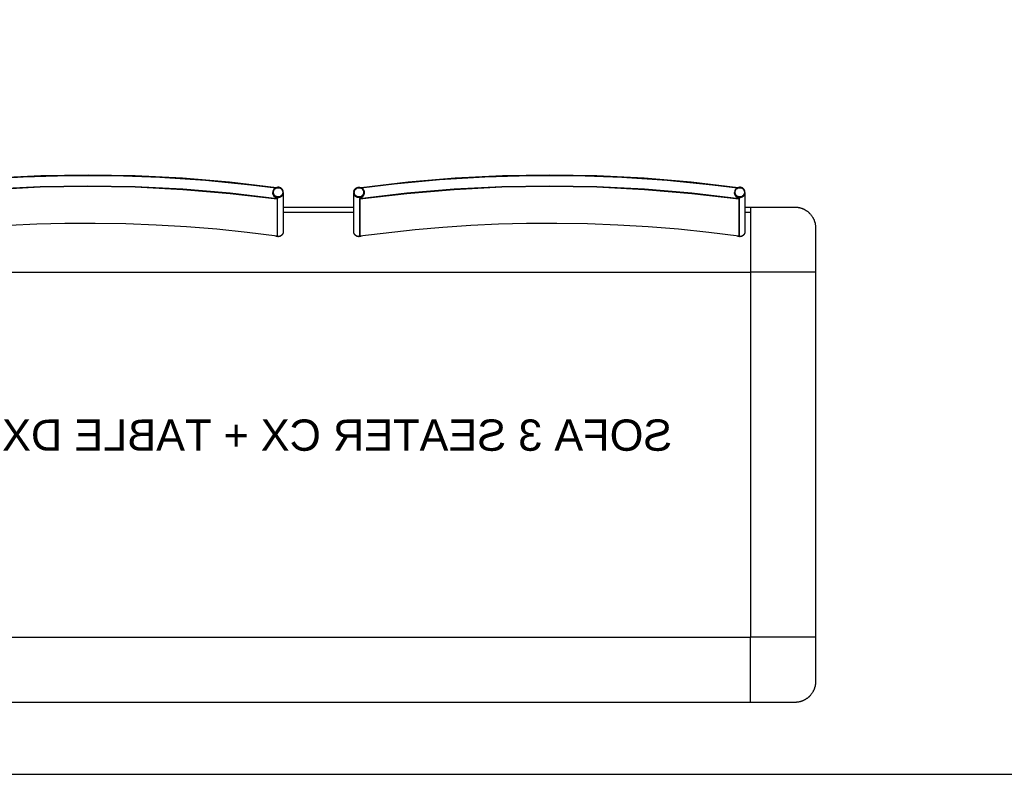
# Model space of a CAD drawing. Header units: millimetres. Extents: x -1470 to 7470, y -12049 to 6674.
# Tile 47 of 58: x 2674 to 4562, y 886 to 2333. Entities that reach past the tile are written whole.
import ezdxf

# ---------------------------------------------------------------- set-up
doc = ezdxf.new("R2010")
doc.units = ezdxf.units.MM
doc.header["$LTSCALE"] = 10
doc.layers.get('0').update_dxf_attribs({"true_color": 0x000000})
doc.styles.add('Arial Normale', font='txt')

msp = doc.modelspace()

# ---------------------------------------------------------------- linework, layer by layer
at = {"color": 1, "true_color": 0xff0000}
msp.add_lwpolyline([(-1470.5, 886.2), (7470.5, 886.2), (7470.5, 6674.2), (-1470.5, 6674.2)], close=True, dxfattribs=at)
at = {"color": 18, "linetype": 'Continuous', "lineweight": 25, "true_color": 0x000000}
for points in [[(2443.9, 2011.6), (2533.9, 2022.2), (2624.3, 2029.7), (2714.8, 2034.3), (2805.4, 2035.8), (2896, 2034.2), (2986.5, 2029.7), (3076.8, 2022.1), (3166.8, 2011.4)], [(2444.1, 2010.8), (2507.1, 2018.4), (2594.1, 2026.6), (2681.3, 2031.9), (2768.7, 2034.5), (2856, 2034.2), (2943.4, 2031.2), (3030.6, 2025.4), (3117.6, 2016.7), (3165.3, 2010.8)], [(3328.9, 2011.6), (3418.9, 2022.2), (3509.3, 2029.7), (3599.8, 2034.3), (3690.4, 2035.8), (3781, 2034.2), (3871.5, 2029.7), (3961.8, 2022.1), (4051.8, 2011.4)], [(3329.1, 2010.8), (3392.1, 2018.4), (3479.1, 2026.6), (3566.3, 2031.9), (3653.7, 2034.5), (3741, 2034.2), (3828.4, 2031.2), (3915.6, 2025.4), (4002.6, 2016.7), (4050.3, 2010.8)], [(2441.1, 1990.4), (2531.6, 2001.1), (2622.5, 2008.7), (2713.5, 2013.3), (2804.7, 2014.9), (2895.9, 2013.3), (2986.9, 2008.7), (3077.8, 2001.1), (3168.3, 1990.4)], [(2441.2, 1989.4), (2531.7, 2000.1), (2622.5, 2007.8), (2713.6, 2012.4), (2804.7, 2013.9), (2895.8, 2012.4), (2986.9, 2007.8), (3077.7, 2000.1), (3168.2, 1989.4)], [(3159.7, 2001.8), (3159.7, 2002)], [(3168.3, 1990.4), (3168.1, 1990.5), (3167.8, 1990.6), (3167.5, 1990.7), (3167.2, 1990.8), (3166.9, 1990.9), (3166.7, 1991), (3166.4, 1991.2), (3166.1, 1991.3), (3165.8, 1991.5), (3165.6, 1991.6), (3165.3, 1991.8), (3165, 1992), (3164.8, 1992.2), (3164.5, 1992.4), (3164.2, 1992.6), (3164, 1992.8), (3163.8, 1993), (3163.6, 1993.1), (3163.5, 1993.3), (3163.3, 1993.5), (3163.2, 1993.6), (3163, 1993.8), (3162.8, 1994), (3162.7, 1994.2), (3162.5, 1994.3), (3162.4, 1994.5), (3162.2, 1994.7), (3162.1, 1994.9), (3161.9, 1995.1), (3161.8, 1995.4), (3161.6, 1995.6), (3161.5, 1995.8), (3161.3, 1996.1), (3161.1, 1996.5), (3160.9, 1996.8), (3160.8, 1997.2), (3160.6, 1997.5), (3160.5, 1997.9), (3160.3, 1998.3), (3160.2, 1998.7), (3160.1, 1999), (3160, 1999.3), (3159.9, 1999.6), (3159.9, 1999.8), (3159.8, 2000), (3159.8, 2000.1), (3159.8, 2000.3), (3159.8, 2000.4), (3159.7, 2000.6), (3159.7, 2000.8), (3159.7, 2000.9), (3159.7, 2001.1), (3159.7, 2001.2), (3159.7, 2001.3), (3159.7, 2001.4), (3159.8, 2001.8)], [(3179.7, 2001.8), (3179.7, 2001.5), (3179.7, 2001.2), (3179.6, 2000.8), (3179.6, 2000.5), (3179.5, 2000.1), (3179.5, 1999.8), (3179.4, 1999.4), (3179.3, 1999.1), (3179.2, 1998.8), (3179.1, 1998.5), (3178.9, 1998.1), (3178.8, 1997.8), (3178.7, 1997.5), (3178.5, 1997.2), (3178.3, 1996.9), (3178.1, 1996.6), (3178, 1996.3), (3177.8, 1996), (3177.5, 1995.8), (3177.3, 1995.5), (3177.1, 1995.2), (3176.9, 1995), (3176.6, 1994.7), (3176.4, 1994.5), (3176.1, 1994.3), (3175.8, 1994.1), (3175.5, 1993.8), (3175.3, 1993.6), (3175, 1993.5), (3174.7, 1993.3), (3174.4, 1993.1), (3174.1, 1993), (3173.7, 1992.8), (3173.4, 1992.7), (3173.1, 1992.6), (3172.8, 1992.4), (3172.4, 1992.3), (3172.1, 1992.3), (3171.8, 1992.2), (3171.4, 1992.1), (3171.1, 1992.1), (3170.7, 1992), (3170.4, 1992), (3170.1, 1992), (3169.7, 1992), (3169.4, 1992), (3169, 1992), (3168.7, 1992), (3168.3, 1992.1), (3168, 1992.1), (3167.6, 1992.2), (3167.3, 1992.3), (3167, 1992.3), (3166.6, 1992.4), (3166.3, 1992.6), (3166, 1992.7), (3165.7, 1992.8), (3165.4, 1993), (3165, 1993.1), (3164.7, 1993.3), (3164.4, 1993.5), (3164.2, 1993.6), (3163.9, 1993.8), (3163.6, 1994.1), (3163.3, 1994.3), (3163.1, 1994.5), (3162.8, 1994.7), (3162.6, 1995), (3162.3, 1995.2), (3162.1, 1995.5), (3161.9, 1995.8), (3161.7, 1996), (3161.5, 1996.3), (3161.3, 1996.6), (3161.1, 1996.9), (3160.9, 1997.2), (3160.8, 1997.5), (3160.6, 1997.8), (3160.5, 1998.1), (3160.3, 1998.5), (3160.2, 1998.8), (3160.1, 1999.1), (3160, 1999.4), (3159.9, 1999.8), (3159.9, 2000.1), (3159.8, 2000.5), (3159.8, 2000.8), (3159.7, 2001.2), (3159.7, 2001.5), (3159.7, 2001.8)], [(3159.7, 2001.8), (3159.7, 2001.8)], [(3179.7, 2002), (3179.7, 2001.8)], [(3179.7, 2001.8), (3179.7, 1927.2)], [(3314.9, 2003.9), (3314.7, 2002)], [(3314.7, 2001.8), (3314.7, 2002)], [(3334.7, 2001.8), (3334.7, 2001.5), (3334.7, 2001.2), (3334.6, 2000.8), (3334.6, 2000.5), (3334.5, 2000.1), (3334.5, 1999.8), (3334.4, 1999.4), (3334.3, 1999.1), (3334.2, 1998.8), (3334.1, 1998.5), (3333.9, 1998.1), (3333.8, 1997.8), (3333.7, 1997.5), (3333.5, 1997.2), (3333.3, 1996.9), (3333.1, 1996.6), (3333, 1996.3), (3332.8, 1996), (3332.5, 1995.8), (3332.3, 1995.5), (3332.1, 1995.2), (3331.9, 1995), (3331.6, 1994.7), (3331.4, 1994.5), (3331.1, 1994.3), (3330.8, 1994.1), (3330.5, 1993.8), (3330.3, 1993.6), (3330, 1993.5), (3329.7, 1993.3), (3329.4, 1993.1), (3329.1, 1993), (3328.7, 1992.8), (3328.4, 1992.7), (3328.1, 1992.6), (3327.8, 1992.4), (3327.4, 1992.3), (3327.1, 1992.3), (3326.8, 1992.2), (3326.4, 1992.1), (3326.1, 1992.1), (3325.7, 1992), (3325.4, 1992), (3325.1, 1992), (3324.7, 1992), (3324.4, 1992), (3324, 1992), (3323.7, 1992), (3323.3, 1992.1), (3323, 1992.1), (3322.6, 1992.2), (3322.3, 1992.3), (3322, 1992.3), (3321.6, 1992.4), (3321.3, 1992.6), (3321, 1992.7), (3320.7, 1992.8), (3320.4, 1993), (3320, 1993.1), (3319.7, 1993.3), (3319.4, 1993.5), (3319.2, 1993.6), (3318.9, 1993.8), (3318.6, 1994.1), (3318.3, 1994.3), (3318.1, 1994.5), (3317.8, 1994.7), (3317.6, 1995), (3317.3, 1995.2), (3317.1, 1995.5), (3316.9, 1995.8), (3316.7, 1996), (3316.5, 1996.3), (3316.3, 1996.6), (3316.1, 1996.9), (3315.9, 1997.2), (3315.8, 1997.5), (3315.6, 1997.8), (3315.5, 1998.1), (3315.3, 1998.5), (3315.2, 1998.8), (3315.1, 1999.1), (3315, 1999.4), (3314.9, 1999.8), (3314.9, 2000.1), (3314.8, 2000.5), (3314.8, 2000.8), (3314.7, 2001.2), (3314.7, 2001.5), (3314.7, 2001.8)], [(3334.7, 2001.8), (3334.7, 2001.5), (3334.7, 2001.2), (3334.6, 2000.8), (3334.6, 2000.5), (3334.5, 2000.1), (3334.5, 1999.8), (3334.4, 1999.4), (3334.3, 1999.1), (3334.2, 1998.8), (3334.1, 1998.5), (3333.9, 1998.1), (3333.8, 1997.8), (3333.7, 1997.5), (3333.5, 1997.2), (3333.3, 1996.9), (3333.2, 1996.6), (3333, 1996.3), (3332.8, 1996), (3332.6, 1995.8), (3332.3, 1995.5), (3332.1, 1995.2), (3331.9, 1995), (3331.6, 1994.7), (3331.4, 1994.5), (3331.1, 1994.3), (3330.8, 1994), (3330.6, 1993.8), (3330.3, 1993.6), (3330, 1993.5), (3329.7, 1993.3), (3329.4, 1993.1), (3329.1, 1993), (3328.7, 1992.8), (3328.4, 1992.7), (3328.1, 1992.6), (3327.8, 1992.4), (3327.4, 1992.3), (3327.1, 1992.2), (3326.8, 1992.2), (3326.4, 1992.1), (3326.1, 1992.1), (3325.7, 1992), (3325.4, 1992), (3325.1, 1992), (3324.7, 1992), (3324.4, 1992), (3324, 1992), (3323.7, 1992), (3323.3, 1992.1), (3323, 1992.1), (3322.6, 1992.2), (3322.3, 1992.2), (3322, 1992.3), (3321.6, 1992.4), (3321.3, 1992.6), (3321, 1992.7), (3320.7, 1992.8), (3320.4, 1993), (3320, 1993.1), (3319.7, 1993.3), (3319.4, 1993.5), (3319.2, 1993.6), (3318.9, 1993.8), (3318.6, 1994), (3318.3, 1994.3), (3318.1, 1994.5), (3317.8, 1994.7), (3317.6, 1995), (3317.3, 1995.2), (3317.1, 1995.5), (3316.9, 1995.8), (3316.7, 1996), (3316.5, 1996.3), (3316.3, 1996.6), (3316.1, 1996.9), (3315.9, 1997.2), (3315.8, 1997.5), (3315.6, 1997.8), (3315.5, 1998.1), (3315.3, 1998.5), (3315.2, 1998.8), (3315.1, 1999.1), (3315, 1999.4), (3314.9, 1999.8), (3314.9, 2000.1), (3314.8, 2000.5), (3314.8, 2000.8), (3314.7, 2001.2), (3314.7, 2001.5), (3314.7, 2001.8)], [(3314.7, 1927.2), (3314.7, 2001.8)], [(3314.9, 2003.9), (3315, 2004.2), (3315.1, 2004.6), (3315.1, 2004.9), (3315.3, 2005.2), (3315.4, 2005.5), (3315.5, 2005.9), (3315.7, 2006.2), (3315.8, 2006.5), (3316, 2006.8), (3316.2, 2007.1), (3316.3, 2007.4), (3316.5, 2007.7), (3316.7, 2008), (3317, 2008.2), (3317.2, 2008.5), (3317.4, 2008.8), (3317.7, 2009), (3317.9, 2009.3), (3318.2, 2009.5), (3318.5, 2009.7), (3318.7, 2009.9), (3319, 2010.1), (3319.3, 2010.3), (3319.6, 2010.5), (3319.9, 2010.7), (3320.2, 2010.8), (3320.5, 2011), (3320.9, 2011.1), (3321.2, 2011.3), (3321.5, 2011.4), (3321.8, 2011.5), (3322.2, 2011.6), (3322.5, 2011.7), (3322.9, 2011.7), (3323.2, 2011.8), (3323.5, 2011.8), (3323.9, 2011.9), (3324.2, 2011.9), (3324.6, 2011.9), (3324.9, 2011.9), (3325.3, 2011.9), (3325.6, 2011.9), (3326, 2011.8), (3326.3, 2011.8), (3326.7, 2011.7), (3327, 2011.6), (3327.3, 2011.5), (3327.7, 2011.4), (3328, 2011.3), (3328.3, 2011.2), (3328.7, 2011.1), (3329, 2010.9), (3329.3, 2010.8), (3329.6, 2010.6), (3329.9, 2010.4), (3330.2, 2010.3), (3330.5, 2010.1), (3330.8, 2009.8), (3331, 2009.6), (3331.3, 2009.4), (3331.6, 2009.2), (3331.8, 2008.9), (3332.1, 2008.7), (3332.3, 2008.4), (3332.5, 2008.1), (3332.7, 2007.9), (3332.9, 2007.6), (3333.1, 2007.3), (3333.3, 2007), (3333.5, 2006.7), (3333.6, 2006.4), (3333.8, 2006.1), (3333.9, 2005.8), (3334.1, 2005.4), (3334.2, 2005.1), (3334.3, 2004.8), (3334.4, 2004.4), (3334.5, 2004.1), (3334.5, 2003.8), (3334.6, 2003.4), (3334.6, 2003.1), (3334.7, 2002.7), (3334.7, 2002.4), (3334.7, 2002)], [(3326.1, 1990.4), (3416.6, 2001.1), (3507.5, 2008.7), (3598.5, 2013.3), (3689.7, 2014.9), (3780.9, 2013.3), (3871.9, 2008.7), (3962.8, 2001.1), (4053.3, 1990.4)], [(3334.7, 2001.8), (3334.6, 2000.9), (3334.6, 2000.7), (3334.6, 2000.4), (3334.6, 2000.2), (3334.5, 2000), (3334.5, 1999.8), (3334.5, 1999.7), (3334.5, 1999.5), (3334.4, 1999.4), (3334.4, 1999.2), (3334.4, 1999.1), (3334.3, 1998.8), (3334.2, 1998.5), (3334.1, 1998.2), (3334, 1997.9), (3333.9, 1997.6), (3333.7, 1997.2), (3333.5, 1996.8), (3333.3, 1996.4), (3333.2, 1996.2), (3333.1, 1996), (3333, 1995.8), (3332.9, 1995.7), (3332.7, 1995.5), (3332.6, 1995.3), (3332.4, 1994.9), (3332.1, 1994.6), (3331.9, 1994.4), (3331.7, 1994.1), (3331.5, 1993.9), (3331.4, 1993.7), (3331.2, 1993.5), (3331, 1993.3), (3330.8, 1993.1), (3330.6, 1992.9), (3330.4, 1992.8), (3330.1, 1992.6), (3329.9, 1992.4), (3329.7, 1992.2), (3329.5, 1992.1), (3329.3, 1991.9), (3329.1, 1991.8), (3328.8, 1991.6), (3328.5, 1991.4), (3328.2, 1991.2), (3327.8, 1991.1), (3327.5, 1990.9), (3327.1, 1990.7), (3326.8, 1990.6), (3326.4, 1990.5), (3326.1, 1990.4)], [(3326.2, 1989.4), (3416.7, 2000.1), (3507.5, 2007.8), (3598.6, 2012.4), (3689.7, 2013.9), (3780.8, 2012.4), (3871.9, 2007.8), (3962.7, 2000.1), (4053.2, 1989.4)], [(3328.9, 2011.6), (3328.9, 2010.9)], [(3329, 2010.9), (3328.9, 2011.6)], [(3334.7, 2002), (3334.7, 2001.8)], [(3334.7, 2001.8), (3334.7, 2001.8)], [(4044.7, 2001.8), (4044.7, 2002)], [(4053.3, 1990.4), (4053.1, 1990.5), (4052.8, 1990.6), (4052.5, 1990.7), (4052.2, 1990.8), (4051.9, 1990.9), (4051.7, 1991), (4051.4, 1991.2), (4051.1, 1991.3), (4050.8, 1991.5), (4050.6, 1991.6), (4050.3, 1991.8), (4050, 1992), (4049.8, 1992.2), (4049.5, 1992.4), (4049.2, 1992.6), (4049, 1992.8), (4048.8, 1993), (4048.6, 1993.1), (4048.5, 1993.3), (4048.3, 1993.5), (4048.2, 1993.6), (4048, 1993.8), (4047.8, 1994), (4047.7, 1994.2), (4047.5, 1994.3), (4047.4, 1994.5), (4047.2, 1994.7), (4047.1, 1994.9), (4046.9, 1995.1), (4046.8, 1995.4), (4046.6, 1995.6), (4046.5, 1995.8), (4046.3, 1996.1), (4046.1, 1996.5), (4045.9, 1996.8), (4045.8, 1997.2), (4045.6, 1997.5), (4045.5, 1997.9), (4045.3, 1998.3), (4045.2, 1998.7), (4045.1, 1999), (4045, 1999.3), (4044.9, 1999.6), (4044.9, 1999.8), (4044.8, 2000), (4044.8, 2000.1), (4044.8, 2000.3), (4044.8, 2000.4), (4044.7, 2000.6), (4044.7, 2000.8), (4044.7, 2000.9), (4044.7, 2001.1), (4044.7, 2001.2), (4044.7, 2001.3), (4044.7, 2001.4), (4044.8, 2001.8)], [(4064.7, 2001.8), (4064.7, 2001.5), (4064.7, 2001.2), (4064.6, 2000.8), (4064.6, 2000.5), (4064.5, 2000.1), (4064.5, 1999.8), (4064.4, 1999.4), (4064.3, 1999.1), (4064.2, 1998.8), (4064.1, 1998.5), (4063.9, 1998.1), (4063.8, 1997.8), (4063.7, 1997.5), (4063.5, 1997.2), (4063.3, 1996.9), (4063.1, 1996.6), (4063, 1996.3), (4062.8, 1996), (4062.5, 1995.8), (4062.3, 1995.5), (4062.1, 1995.2), (4061.9, 1995), (4061.6, 1994.7), (4061.4, 1994.5), (4061.1, 1994.3), (4060.8, 1994.1), (4060.5, 1993.8), (4060.3, 1993.6), (4060, 1993.5), (4059.7, 1993.3), (4059.4, 1993.1), (4059.1, 1993), (4058.7, 1992.8), (4058.4, 1992.7), (4058.1, 1992.6), (4057.8, 1992.4), (4057.4, 1992.3), (4057.1, 1992.3), (4056.8, 1992.2), (4056.4, 1992.1), (4056.1, 1992.1), (4055.7, 1992), (4055.4, 1992), (4055.1, 1992), (4054.7, 1992), (4054.4, 1992), (4054, 1992), (4053.7, 1992), (4053.3, 1992.1), (4053, 1992.1), (4052.6, 1992.2), (4052.3, 1992.3), (4052, 1992.3), (4051.6, 1992.4), (4051.3, 1992.6), (4051, 1992.7), (4050.7, 1992.8), (4050.4, 1993), (4050, 1993.1), (4049.7, 1993.3), (4049.4, 1993.5), (4049.2, 1993.6), (4048.9, 1993.8), (4048.6, 1994.1), (4048.3, 1994.3), (4048.1, 1994.5), (4047.8, 1994.7), (4047.6, 1995), (4047.3, 1995.2), (4047.1, 1995.5), (4046.9, 1995.8), (4046.7, 1996), (4046.5, 1996.3), (4046.3, 1996.6), (4046.1, 1996.9), (4045.9, 1997.2), (4045.8, 1997.5), (4045.6, 1997.8), (4045.5, 1998.1), (4045.3, 1998.5), (4045.2, 1998.8), (4045.1, 1999.1), (4045, 1999.4), (4044.9, 1999.8), (4044.9, 2000.1), (4044.8, 2000.5), (4044.8, 2000.8), (4044.7, 2001.2), (4044.7, 2001.5), (4044.7, 2001.8)], [(4044.7, 2001.8), (4044.7, 2001.8)], [(4064.7, 2002), (4064.7, 2001.8)], [(4064.7, 2001.8), (4064.7, 1927.2)], [(3168.2, 1989.4), (3168.3, 1990.4)], [(3168.2, 1989.4), (3168.2, 1918.2)], [(3168.3, 1990.4), (3168.3, 1919.2)], [(3326.1, 1990.4), (3326.1, 1919.2)], [(3326.2, 1989.4), (3326.1, 1990.4)], [(3326.2, 1989.4), (3326.2, 1918.2)], [(4053.2, 1989.4), (4053.3, 1990.4)], [(4053.2, 1989.4), (4053.2, 1918.2)], [(4053.3, 1990.4), (4053.3, 1919.2)], [(3179.7, 1974), (3314.7, 1974)], [(4064.7, 1974), (4075.1, 1974)], [(4075.1, 1974), (4075.1, 1964)], [(4075.1, 1974), (4157.9, 1974), (4160.7, 1973.9), (4162, 1973.9), (4163.3, 1973.8), (4164.7, 1973.7), (4166, 1973.5), (4166.8, 1973.4), (4167.5, 1973.2), (4168.3, 1973.1), (4169.1, 1972.9), (4169.8, 1972.7), (4170.6, 1972.5), (4171.4, 1972.3), (4172.1, 1972.1), (4172.9, 1971.8), (4173.6, 1971.6), (4174.4, 1971.3), (4175.1, 1971), (4175.8, 1970.7), (4176.6, 1970.4), (4177.3, 1970), (4178, 1969.7), (4178.7, 1969.3), (4179.4, 1968.9), (4180.2, 1968.5), (4180.9, 1968.1), (4181.5, 1967.6), (4182.2, 1967.2), (4182.9, 1966.7), (4183.6, 1966.3), (4184.2, 1965.8), (4184.9, 1965.3), (4185.5, 1964.7), (4186.2, 1964.2), (4186.8, 1963.6), (4187.4, 1963.1), (4188, 1962.5), (4188.6, 1961.9), (4189.4, 1961), (4190.2, 1960.2), (4190.9, 1959.3), (4191.6, 1958.4), (4192.3, 1957.5), (4192.9, 1956.6), (4193.5, 1955.7), (4194.1, 1954.8), (4194.6, 1953.9), (4195.2, 1953), (4195.6, 1952.1), (4196.1, 1951.2), (4196.4, 1950.5), (4196.7, 1949.8), (4197, 1949.2), (4197.3, 1948.5), (4197.5, 1947.8), (4197.8, 1947.1), (4198, 1946.4), (4198.2, 1945.7), (4198.5, 1944.9), (4198.7, 1944.1), (4198.9, 1943.4), (4199.1, 1942.6), (4199.2, 1941.8), (4199.4, 1941), (4199.5, 1940.2), (4199.6, 1939.4), (4199.7, 1938.7), (4199.8, 1938), (4199.9, 1936.6), (4199.9, 1935.2), (4200, 1933.8), (4200.1, 1849)], [(4075.1, 1964), (4075.1, 1883.6)], [(3168.2, 1918.2), (3110.3, 1925.4), (3052.3, 1931.4), (2994.2, 1936.1), (2935.9, 1939.5), (2877.6, 1941.7), (2819.3, 1942.7), (2761, 1942.3), (2707.5, 1941), (2654.1, 1938.5), (2600.7, 1935), (2547.4, 1930.4), (2441.2, 1918.2)], [(3179.7, 1927), (3179.7, 1926.7), (3179.7, 1926.3), (3179.6, 1926), (3179.6, 1925.6), (3179.5, 1925.3), (3179.5, 1925), (3179.4, 1924.6), (3179.3, 1924.3), (3179.2, 1924), (3179.1, 1923.6), (3178.9, 1923.3), (3178.8, 1923), (3178.7, 1922.7), (3178.5, 1922.4), (3178.3, 1922.1), (3178.2, 1921.8), (3178, 1921.5), (3177.8, 1921.2), (3177.6, 1920.9), (3177.3, 1920.7), (3177.1, 1920.4), (3176.9, 1920.2), (3176.6, 1919.9), (3176.4, 1919.7), (3176.1, 1919.5), (3175.8, 1919.2), (3175.6, 1919), (3175.3, 1918.8), (3175, 1918.6), (3174.7, 1918.5), (3174.4, 1918.3), (3174.1, 1918.1), (3173.8, 1918), (3173.5, 1917.9), (3173.1, 1917.7), (3172.8, 1917.6), (3172.5, 1917.5), (3172.2, 1917.4), (3171.8, 1917.4), (3171.5, 1917.3), (3171.1, 1917.2), (3170.8, 1917.2), (3170.5, 1917.2), (3170.1, 1917.1), (3169.8, 1917.1), (3169.4, 1917.1), (3169.1, 1917.2), (3168.7, 1917.2), (3168.4, 1917.2), (3168, 1917.3), (3167.7, 1917.3), (3167.4, 1917.4), (3167, 1917.5), (3166.7, 1917.6), (3166.4, 1917.7), (3166.1, 1917.8), (3165.7, 1918), (3165.4, 1918.1), (3165.1, 1918.3), (3164.8, 1918.4), (3164.5, 1918.6)], [(3179.7, 1927.2), (3179.7, 1926.8), (3179.7, 1926.5), (3179.6, 1926.1), (3179.6, 1925.8), (3179.5, 1925.5), (3179.5, 1925.1), (3179.4, 1924.8), (3179.3, 1924.5), (3179.2, 1924.1), (3179.1, 1923.8), (3179, 1923.5), (3178.8, 1923.2), (3178.7, 1922.9), (3178.5, 1922.6), (3178.3, 1922.3), (3178.2, 1922), (3178, 1921.7), (3177.8, 1921.4), (3177.6, 1921.1), (3177.3, 1920.9), (3177.1, 1920.6), (3176.9, 1920.3), (3176.6, 1920.1), (3176.4, 1919.9), (3176.1, 1919.6), (3175.9, 1919.4), (3175.6, 1919.2), (3175.3, 1919), (3175, 1918.8), (3174.7, 1918.7), (3174.4, 1918.5), (3174.1, 1918.3), (3173.8, 1918.2), (3173.5, 1918), (3173.2, 1917.9), (3172.8, 1917.8), (3172.5, 1917.7), (3172.2, 1917.6), (3171.8, 1917.5), (3171.5, 1917.5), (3171.2, 1917.4), (3170.8, 1917.4), (3170.5, 1917.3), (3170.1, 1917.3), (3169.8, 1917.3), (3169.4, 1917.3), (3169.1, 1917.3), (3168.8, 1917.4), (3168.4, 1917.4), (3168.1, 1917.4), (3167.7, 1917.5), (3167.4, 1917.6), (3167.1, 1917.7), (3166.7, 1917.8), (3166.4, 1917.9), (3166.1, 1918), (3165.8, 1918.1), (3165.5, 1918.3), (3165.1, 1918.4), (3164.8, 1918.6)], [(3179.7, 1927.2), (3179.7, 1926.8), (3179.7, 1926.5), (3179.6, 1926.1), (3179.6, 1925.8), (3179.5, 1925.5), (3179.5, 1925.1), (3179.4, 1924.8), (3179.3, 1924.5), (3179.2, 1924.1), (3179.1, 1923.8), (3179, 1923.5), (3178.8, 1923.2), (3178.7, 1922.9), (3178.5, 1922.5), (3178.3, 1922.2), (3178.2, 1922), (3178, 1921.7), (3177.8, 1921.4), (3177.6, 1921.1), (3177.3, 1920.8), (3177.1, 1920.6), (3176.9, 1920.3), (3176.6, 1920.1), (3176.4, 1919.9), (3176.1, 1919.6), (3175.9, 1919.4), (3175.6, 1919.2), (3175.3, 1919), (3175, 1918.8), (3174.7, 1918.6), (3174.4, 1918.5), (3174.1, 1918.3), (3173.8, 1918.2), (3173.5, 1918), (3173.2, 1917.9), (3172.8, 1917.8), (3172.5, 1917.7), (3172.2, 1917.6), (3171.8, 1917.5), (3171.5, 1917.5), (3171.1, 1917.4), (3170.8, 1917.4), (3170.5, 1917.3), (3170.1, 1917.3), (3169.8, 1917.3), (3169.4, 1917.3), (3169.1, 1917.3), (3168.7, 1917.4), (3168.4, 1917.4), (3168.1, 1917.4), (3167.7, 1917.5), (3167.4, 1917.6), (3167, 1917.7), (3166.7, 1917.8), (3166.4, 1917.9), (3166.1, 1918), (3165.7, 1918.1), (3165.4, 1918.3), (3165.1, 1918.4)], [(3179.7, 1927.2), (3179.7, 1927)], [(3329.3, 1918.4), (3329, 1918.3), (3328.7, 1918.1), (3328.3, 1918), (3328, 1917.9), (3327.7, 1917.8), (3327.4, 1917.7), (3327, 1917.6), (3326.7, 1917.5), (3326.3, 1917.4), (3326, 1917.4), (3325.7, 1917.4), (3325.3, 1917.3), (3325, 1917.3), (3324.6, 1917.3), (3324.3, 1917.3), (3323.9, 1917.3), (3323.6, 1917.4), (3323.3, 1917.4), (3322.9, 1917.5), (3322.6, 1917.5), (3322.2, 1917.6), (3321.9, 1917.7), (3321.6, 1917.8), (3321.3, 1917.9), (3320.9, 1918), (3320.6, 1918.2), (3320.3, 1918.3), (3320, 1918.5), (3319.7, 1918.7), (3319.4, 1918.8), (3319.1, 1919), (3318.8, 1919.2), (3318.6, 1919.4), (3318.3, 1919.6), (3318, 1919.9), (3317.8, 1920.1), (3317.5, 1920.3), (3317.3, 1920.6), (3317.1, 1920.9), (3316.9, 1921.1), (3316.6, 1921.4), (3316.4, 1921.7), (3316.3, 1922), (3316.1, 1922.3), (3315.9, 1922.6), (3315.8, 1922.9), (3315.6, 1923.2), (3315.5, 1923.5), (3315.3, 1923.8), (3315.2, 1924.1), (3315.1, 1924.5), (3315, 1924.8), (3314.9, 1925.1), (3314.9, 1925.5), (3314.8, 1925.8), (3314.8, 1926.1), (3314.7, 1926.5), (3314.7, 1926.8), (3314.7, 1927.2)], [(3329.4, 1918.5), (3329.1, 1918.3), (3328.7, 1918.2), (3328.4, 1918), (3328.1, 1917.9), (3327.8, 1917.8), (3327.4, 1917.7), (3327.1, 1917.6), (3326.8, 1917.5), (3326.4, 1917.5), (3326.1, 1917.4), (3325.7, 1917.4), (3325.4, 1917.3), (3325.1, 1917.3), (3324.7, 1917.3), (3324.4, 1917.3), (3324, 1917.3), (3323.7, 1917.4), (3323.3, 1917.4), (3323, 1917.5), (3322.6, 1917.5), (3322.3, 1917.6), (3322, 1917.7), (3321.6, 1917.8), (3321.3, 1917.9), (3321, 1918), (3320.7, 1918.2), (3320.4, 1918.3), (3320, 1918.5), (3319.7, 1918.6), (3319.4, 1918.8), (3319.2, 1919), (3318.9, 1919.2), (3318.6, 1919.4), (3318.3, 1919.6), (3318.1, 1919.8), (3317.8, 1920.1), (3317.6, 1920.3), (3317.3, 1920.6), (3317.1, 1920.8), (3316.9, 1921.1), (3316.7, 1921.4), (3316.5, 1921.6), (3316.3, 1921.9), (3316.1, 1922.2), (3315.9, 1922.5), (3315.8, 1922.8), (3315.6, 1923.2), (3315.5, 1923.5), (3315.3, 1923.8), (3315.2, 1924.1), (3315.1, 1924.4), (3315, 1924.8), (3315, 1925.1), (3314.9, 1925.5), (3314.8, 1925.8), (3314.8, 1926.1), (3314.7, 1926.5), (3314.7, 1926.8), (3314.7, 1927.2)], [(3314.7, 1927), (3314.7, 1927.2)], [(3329.7, 1918.5), (3329.4, 1918.3), (3329.1, 1918.1), (3328.8, 1918), (3328.4, 1917.9), (3328.1, 1917.7), (3327.8, 1917.6), (3327.5, 1917.5), (3327.1, 1917.4), (3326.8, 1917.4), (3326.4, 1917.3), (3326.1, 1917.2), (3325.8, 1917.2), (3325.4, 1917.2), (3325.1, 1917.1), (3324.7, 1917.1), (3324.4, 1917.1), (3324, 1917.2), (3323.7, 1917.2), (3323.3, 1917.2), (3323, 1917.3), (3322.7, 1917.3), (3322.3, 1917.4), (3322, 1917.5), (3321.6, 1917.6), (3321.3, 1917.7), (3321, 1917.8), (3320.7, 1918), (3320.4, 1918.1), (3320.1, 1918.3), (3319.8, 1918.4), (3319.5, 1918.6), (3319.2, 1918.8), (3318.9, 1919), (3318.6, 1919.2), (3318.3, 1919.4), (3318.1, 1919.7), (3317.8, 1919.9), (3317.6, 1920.1), (3317.3, 1920.4), (3317.1, 1920.6), (3316.9, 1920.9), (3316.7, 1921.2), (3316.5, 1921.5), (3316.3, 1921.8), (3316.1, 1922.1), (3315.9, 1922.4), (3315.8, 1922.7), (3315.6, 1923), (3315.5, 1923.3), (3315.3, 1923.6), (3315.2, 1923.9), (3315.1, 1924.3), (3315, 1924.6), (3315, 1924.9), (3314.9, 1925.3), (3314.8, 1925.6), (3314.8, 1926), (3314.7, 1926.3), (3314.7, 1926.7), (3314.7, 1927)], [(4053.2, 1918.2), (3995.3, 1925.4), (3937.3, 1931.4), (3879.2, 1936.1), (3820.9, 1939.5), (3762.6, 1941.7), (3704.3, 1942.7), (3646, 1942.3), (3592.5, 1941), (3539.1, 1938.5), (3485.7, 1935), (3432.4, 1930.4), (3326.2, 1918.2)], [(4064.7, 1927), (4064.7, 1926.7), (4064.7, 1926.3), (4064.6, 1926), (4064.6, 1925.6), (4064.5, 1925.3), (4064.5, 1925), (4064.4, 1924.6), (4064.3, 1924.3), (4064.2, 1924), (4064.1, 1923.6), (4063.9, 1923.3), (4063.8, 1923), (4063.7, 1922.7), (4063.5, 1922.4), (4063.3, 1922.1), (4063.2, 1921.8), (4063, 1921.5), (4062.8, 1921.2), (4062.6, 1920.9), (4062.3, 1920.7), (4062.1, 1920.4), (4061.9, 1920.2), (4061.6, 1919.9), (4061.4, 1919.7), (4061.1, 1919.5), (4060.8, 1919.2), (4060.6, 1919), (4060.3, 1918.8), (4060, 1918.6), (4059.7, 1918.5), (4059.4, 1918.3), (4059.1, 1918.1), (4058.8, 1918), (4058.5, 1917.9), (4058.1, 1917.7), (4057.8, 1917.6), (4057.5, 1917.5), (4057.2, 1917.4), (4056.8, 1917.4), (4056.5, 1917.3), (4056.1, 1917.2), (4055.8, 1917.2), (4055.5, 1917.2), (4055.1, 1917.1), (4054.8, 1917.1), (4054.4, 1917.1), (4054.1, 1917.2), (4053.7, 1917.2), (4053.4, 1917.2), (4053, 1917.3), (4052.7, 1917.3), (4052.4, 1917.4), (4052, 1917.5), (4051.7, 1917.6), (4051.4, 1917.7), (4051.1, 1917.8), (4050.7, 1918), (4050.4, 1918.1), (4050.1, 1918.3), (4049.8, 1918.4), (4049.5, 1918.6)], [(4064.7, 1927.2), (4064.7, 1926.8), (4064.7, 1926.5), (4064.6, 1926.1), (4064.6, 1925.8), (4064.5, 1925.5), (4064.5, 1925.1), (4064.4, 1924.8), (4064.3, 1924.5), (4064.2, 1924.1), (4064.1, 1923.8), (4064, 1923.5), (4063.8, 1923.2), (4063.7, 1922.9), (4063.5, 1922.6), (4063.3, 1922.3), (4063.2, 1922), (4063, 1921.7), (4062.8, 1921.4), (4062.6, 1921.1), (4062.3, 1920.9), (4062.1, 1920.6), (4061.9, 1920.3), (4061.6, 1920.1), (4061.4, 1919.9), (4061.1, 1919.6), (4060.9, 1919.4), (4060.6, 1919.2), (4060.3, 1919), (4060, 1918.8), (4059.7, 1918.7), (4059.4, 1918.5), (4059.1, 1918.3), (4058.8, 1918.2), (4058.5, 1918), (4058.2, 1917.9), (4057.8, 1917.8), (4057.5, 1917.7), (4057.2, 1917.6), (4056.8, 1917.5), (4056.5, 1917.5), (4056.2, 1917.4), (4055.8, 1917.4), (4055.5, 1917.3), (4055.1, 1917.3), (4054.8, 1917.3), (4054.4, 1917.3), (4054.1, 1917.3), (4053.8, 1917.4), (4053.4, 1917.4), (4053.1, 1917.4), (4052.7, 1917.5), (4052.4, 1917.6), (4052.1, 1917.7), (4051.7, 1917.8), (4051.4, 1917.9), (4051.1, 1918), (4050.8, 1918.1), (4050.5, 1918.3), (4050.1, 1918.4), (4049.8, 1918.6)], [(4064.7, 1927.2), (4064.7, 1926.8), (4064.7, 1926.5), (4064.6, 1926.1), (4064.6, 1925.8), (4064.5, 1925.5), (4064.5, 1925.1), (4064.4, 1924.8), (4064.3, 1924.5), (4064.2, 1924.1), (4064.1, 1923.8), (4064, 1923.5), (4063.8, 1923.2), (4063.7, 1922.9), (4063.5, 1922.5), (4063.3, 1922.2), (4063.2, 1922), (4063, 1921.7), (4062.8, 1921.4), (4062.6, 1921.1), (4062.3, 1920.8), (4062.1, 1920.6), (4061.9, 1920.3), (4061.6, 1920.1), (4061.4, 1919.9), (4061.1, 1919.6), (4060.9, 1919.4), (4060.6, 1919.2), (4060.3, 1919), (4060, 1918.8), (4059.7, 1918.6), (4059.4, 1918.5), (4059.1, 1918.3), (4058.8, 1918.2), (4058.5, 1918), (4058.2, 1917.9), (4057.8, 1917.8), (4057.5, 1917.7), (4057.2, 1917.6), (4056.8, 1917.5), (4056.5, 1917.5), (4056.1, 1917.4), (4055.8, 1917.4), (4055.5, 1917.3), (4055.1, 1917.3), (4054.8, 1917.3), (4054.4, 1917.3), (4054.1, 1917.3), (4053.7, 1917.4), (4053.4, 1917.4), (4053.1, 1917.4), (4052.7, 1917.5), (4052.4, 1917.6), (4052, 1917.7), (4051.7, 1917.8), (4051.4, 1917.9), (4051.1, 1918), (4050.7, 1918.1), (4050.4, 1918.3), (4050.1, 1918.4)], [(4064.7, 1927.2), (4064.7, 1927)], [(3168.2, 1918.2), (3168.3, 1919.2)], [(3326.2, 1918.2), (3326.1, 1919.2)], [(4053.2, 1918.2), (4053.3, 1919.2)], [(4075.1, 1883.6), (4075.1, 1851)], [(4075.1, 1851), (4075.1, 1850.4)], [(4075.1, 1850.4), (4075.1, 1850.1)], [(2475.1, 1849), (4075.1, 1849)], [(4077.1, 1849), (4075.1, 1849)], [(4075.1, 1849), (4075.1, 1149)], [(4077.1, 1849), (4075.1, 1849)], [(4190.1, 1849), (4077.1, 1849)], [(4190.1, 1849), (4077.1, 1849)], [(4200.1, 1849), (4190.1, 1849)], [(4200.1, 1849), (4190.1, 1849)], [(4200.1, 1849), (4200.1, 1149)], [(2425.1, 1149), (4075.1, 1149)], [(4075.1, 1147), (4075.1, 1149)], [(4077.1, 1149), (4075.1, 1149)], [(4200.1, 1149), (4200, 1064.3), (4199.9, 1062.9), (4199.9, 1061.5), (4199.8, 1060.1), (4199.7, 1059.4), (4199.6, 1058.7), (4199.5, 1057.9), (4199.4, 1057.1), (4199.2, 1056.3), (4199.1, 1055.5), (4198.9, 1054.7), (4198.7, 1053.9), (4198.5, 1053.2), (4198.2, 1052.4), (4198, 1051.7), (4197.8, 1051), (4197.5, 1050.3), (4197.3, 1049.6), (4197, 1048.9), (4196.7, 1048.2), (4196.4, 1047.6), (4196.1, 1046.9), (4195.6, 1046), (4195.2, 1045), (4194.6, 1044.1), (4194.1, 1043.3), (4193.5, 1042.3), (4192.9, 1041.4), (4192.3, 1040.5), (4191.6, 1039.6), (4190.9, 1038.8), (4190.2, 1037.9), (4189.4, 1037), (4188.6, 1036.2), (4188, 1035.6), (4187.4, 1035), (4186.8, 1034.4), (4186.2, 1033.9), (4185.5, 1033.3), (4184.9, 1032.8), (4184.2, 1032.3), (4183.6, 1031.8), (4182.9, 1031.3), (4182.2, 1030.9), (4181.5, 1030.4), (4180.9, 1030), (4180.2, 1029.6), (4179.4, 1029.2), (4178.7, 1028.8), (4178, 1028.4), (4177.3, 1028.1), (4176.6, 1027.7), (4175.8, 1027.4), (4175.1, 1027.1), (4174.4, 1026.8), (4173.6, 1026.5), (4172.9, 1026.2), (4172.1, 1026), (4171.4, 1025.8), (4170.6, 1025.5), (4169.8, 1025.3), (4169.1, 1025.2), (4168.3, 1025), (4167.5, 1024.8), (4166.8, 1024.7), (4166, 1024.6), (4165.1, 1024.5), (4164.3, 1024.4), (4163.5, 1024.3), (4162.6, 1024.2), (4161, 1024.2), (4159.3, 1024.1), (4075.1, 1024)], [(4075.1, 1114.4), (4075.1, 1147)], [(4190.1, 1149), (4077.1, 1149)], [(4190.1, 1149), (4077.1, 1149)], [(4200.1, 1149), (4190.1, 1149)], [(4075.1, 1034), (4075.1, 1114.4)], [(4075.1, 1024), (2320.1, 1024)], [(4075.1, 1024), (4075.1, 1034)]]:
    msp.add_lwpolyline(points, dxfattribs=at)
for points in [[(3159.7, 2002), (3159.9, 2000.2), (3160.4, 1998.4), (3161.3, 1996.7), (3162.5, 1995.2), (3163.9, 1994), (3165.6, 1993.1), (3167.4, 1992.5), (3169.2, 1992.2), (3171.1, 1992.3), (3173, 1992.7), (3174.7, 1993.5), (3176.3, 1994.6), (3177.6, 1995.9), (3178.6, 1997.5), (3179.3, 1999.2), (3179.7, 2001.1), (3179.7, 2003), (3179.3, 2004.8), (3178.6, 2006.5), (3177.6, 2008.1), (3176.3, 2009.5), (3174.7, 2010.5), (3173, 2011.3), (3171.1, 2011.8), (3169.2, 2011.9), (3167.4, 2011.6), (3165.6, 2011), (3163.9, 2010), (3162.5, 2008.8), (3161.3, 2007.3), (3160.4, 2005.7), (3159.9, 2003.9)], [(3160.7, 2002.2), (3160.9, 2004), (3161.4, 2005.7), (3162.3, 2007.3), (3163.5, 2008.6), (3164.9, 2009.7), (3166.6, 2010.5), (3168.3, 2011), (3170.2, 2011), (3172, 2010.8), (3173.7, 2010.2), (3175.2, 2009.2), (3176.5, 2008), (3177.6, 2006.5), (3178.3, 2004.8), (3178.7, 2003.1), (3178.7, 2001.3), (3178.3, 1999.5), (3177.6, 1997.9), (3176.5, 1996.4), (3175.2, 1995.2), (3173.7, 1994.2), (3172, 1993.6), (3170.2, 1993.3), (3168.3, 1993.4), (3166.6, 1993.9), (3164.9, 1994.7), (3163.5, 1995.8), (3162.3, 1997.1), (3161.4, 1998.7), (3160.9, 2000.4)], [(3315.9, 2003.9), (3316.4, 2005.6), (3317.3, 2007.2), (3318.4, 2008.5), (3319.8, 2009.7), (3321.5, 2010.5), (3323.2, 2010.9), (3325, 2011.1), (3326.9, 2010.8), (3328.6, 2010.2), (3330.1, 2009.3), (3331.5, 2008.1), (3332.5, 2006.6), (3333.3, 2005), (3333.6, 2003.2), (3333.7, 2001.4), (3333.3, 1999.7), (3332.6, 1998), (3331.6, 1996.5), (3330.3, 1995.3), (3328.8, 1994.3), (3327.1, 1993.6), (3325.3, 1993.3), (3323.5, 1993.4), (3321.7, 1993.8), (3320, 1994.6), (3318.6, 1995.7), (3317.4, 1997), (3316.5, 1998.6), (3315.9, 2000.3), (3315.7, 2002.1)], [(4044.7, 2002), (4044.9, 2000.2), (4045.4, 1998.4), (4046.3, 1996.7), (4047.5, 1995.2), (4048.9, 1994), (4050.6, 1993.1), (4052.4, 1992.5), (4054.2, 1992.2), (4056.1, 1992.3), (4058, 1992.7), (4059.7, 1993.5), (4061.3, 1994.6), (4062.6, 1995.9), (4063.6, 1997.5), (4064.3, 1999.2), (4064.7, 2001.1), (4064.7, 2003), (4064.3, 2004.8), (4063.6, 2006.5), (4062.6, 2008.1), (4061.3, 2009.5), (4059.7, 2010.5), (4058, 2011.3), (4056.1, 2011.8), (4054.2, 2011.9), (4052.4, 2011.6), (4050.6, 2011), (4048.9, 2010), (4047.5, 2008.8), (4046.3, 2007.3), (4045.4, 2005.7), (4044.9, 2003.9)], [(4045.7, 2002.2), (4045.9, 2004), (4046.4, 2005.7), (4047.3, 2007.3), (4048.5, 2008.6), (4049.9, 2009.7), (4051.6, 2010.5), (4053.3, 2011), (4055.2, 2011), (4057, 2010.8), (4058.7, 2010.2), (4060.2, 2009.2), (4061.5, 2008), (4062.6, 2006.5), (4063.3, 2004.8), (4063.7, 2003.1), (4063.7, 2001.3), (4063.3, 1999.5), (4062.6, 1997.9), (4061.5, 1996.4), (4060.2, 1995.2), (4058.7, 1994.2), (4057, 1993.6), (4055.2, 1993.3), (4053.3, 1993.4), (4051.6, 1993.9), (4049.9, 1994.7), (4048.5, 1995.8), (4047.3, 1997.1), (4046.4, 1998.7), (4045.9, 2000.4)]]:
    msp.add_lwpolyline(points, close=True, dxfattribs=at)
at = {"color": 8, "linetype": 'Continuous', "lineweight": 25, "true_color": 0x808080}
for points in [[(3334.7, 2002), (3334.7, 2001.7), (3334.7, 2001.3), (3334.6, 2001), (3334.6, 2000.6), (3334.5, 2000.3), (3334.5, 2000), (3334.4, 1999.6), (3334.3, 1999.3), (3334.2, 1999), (3334.1, 1998.6), (3333.9, 1998.3), (3333.8, 1998), (3333.7, 1997.7), (3333.5, 1997.4), (3333.3, 1997.1), (3333.2, 1996.8), (3333, 1996.5), (3332.8, 1996.2), (3332.6, 1995.9), (3332.3, 1995.7), (3332.1, 1995.4), (3331.9, 1995.1), (3331.6, 1994.9), (3331.4, 1994.7), (3331.1, 1994.4), (3330.8, 1994.2), (3330.6, 1994), (3330.3, 1993.8), (3330, 1993.6), (3329.7, 1993.5), (3329.4, 1993.3), (3329.1, 1993.1), (3328.7, 1993), (3328.4, 1992.8), (3328.1, 1992.7), (3327.8, 1992.6), (3327.4, 1992.5), (3327.1, 1992.4), (3326.8, 1992.3), (3326.4, 1992.3), (3326.1, 1992.2), (3325.7, 1992.2), (3325.4, 1992.2), (3325.1, 1992.1), (3324.7, 1992.1), (3324.4, 1992.1), (3324, 1992.2), (3323.7, 1992.2), (3323.3, 1992.2), (3323, 1992.3), (3322.6, 1992.3), (3322.3, 1992.4), (3322, 1992.5), (3321.6, 1992.6), (3321.3, 1992.7), (3321, 1992.8), (3320.7, 1993), (3320.4, 1993.1), (3320, 1993.3), (3319.7, 1993.5), (3319.4, 1993.6), (3319.2, 1993.8), (3318.9, 1994), (3318.6, 1994.2), (3318.3, 1994.4), (3318.1, 1994.7), (3317.8, 1994.9), (3317.6, 1995.1), (3317.3, 1995.4), (3317.1, 1995.7), (3316.9, 1995.9), (3316.7, 1996.2), (3316.5, 1996.5), (3316.3, 1996.8), (3316.1, 1997.1), (3315.9, 1997.4), (3315.8, 1997.7), (3315.6, 1998), (3315.5, 1998.3), (3315.3, 1998.6), (3315.2, 1999), (3315.1, 1999.3), (3315, 1999.6), (3314.9, 2000), (3314.9, 2000.3), (3314.8, 2000.6), (3314.8, 2001), (3314.7, 2001.3), (3314.7, 2001.7), (3314.7, 2002)], [(3179.7, 1964), (3314.7, 1964)], [(4064.7, 1964), (4075.1, 1964)]]:
    msp.add_lwpolyline(points, dxfattribs=at)

# ---------------------------------------------------------------- texts
at = {"extrusion": (0, 0, -1), "insert": (3276.7, 1566.6), "char_height": 60, "width": 2696.739, "attachment_point": 2, "text_direction": (-1, 0, 0), "style": 'Arial Normale'}
msp.add_mtext('SOFA 3 SEATER CX + TABLE DX', dxfattribs=at)

doc.saveas('drawing.dxf')
